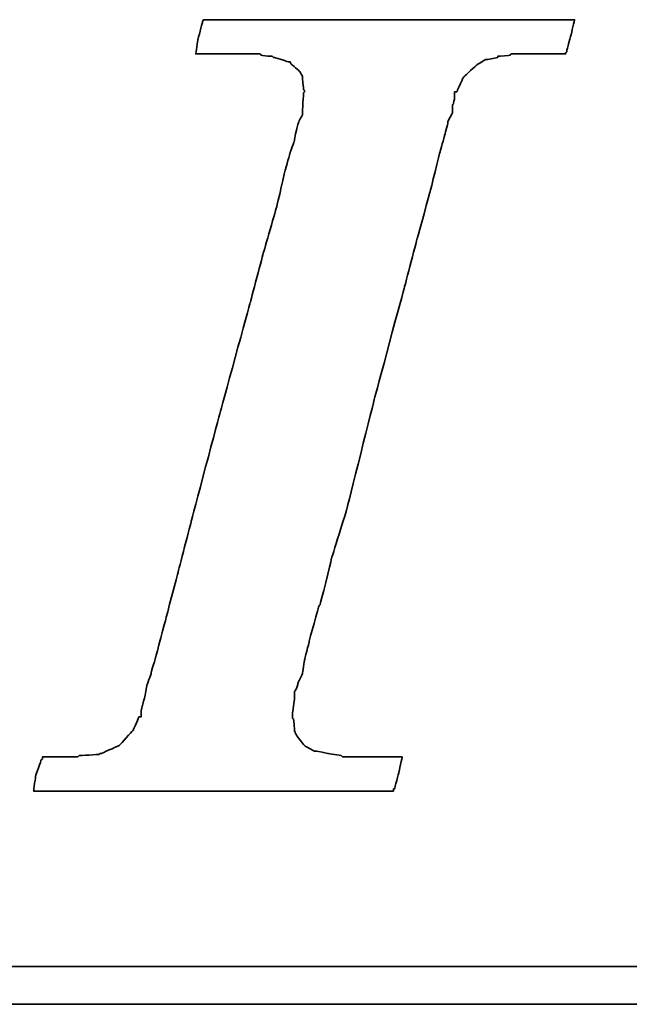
# Model space of a CAD drawing. Extents: x 15 to 126, y 28 to 89.
# Tile 26 of 45: x 90.09 to 91.22, y 62.99 to 64.8. Entities that reach past the tile are written whole.
import ezdxf

# ---------------------------------------------------------------- set-up
doc = ezdxf.new("R2010")
doc.units = 0
doc.header["$MEASUREMENT"] = 0
doc.layers.add('DIM', color=4, linetype='CONTINUOUS')
doc.layers.add('layer 1', color=7, linetype='CONTINUOUS')

# ---------------------------------------------------------------- blocks, each defined once
blk = doc.blocks.new('TBI MOTION logo(完整正式版)')
at = {"layer": 'layer 1', "color": 22, "lineweight": 35}
for points, knots in [([(-40.59125, -7.94375), (-40.59125, -7.94375), (-40.97375, -7.94375), (-40.97375, -7.94375), (-40.97375, -7.94375), (-40.97375, -7.94375), (-41.38125, -7.94375), (-41.38125, -7.94375), (-41.38125, -7.94375), (-41.38125, -7.94375), (-41.54875, -7.94375), (-41.54875, -7.94375), (-41.54875, -7.94375), (-41.54875, -7.94375), (-41.59875, -7.94375), (-41.59875, -7.94375), (-41.59875, -7.94375), (-41.59875, -7.94375), (-41.88375, -7.94375), (-41.88375, -7.94375), (-41.88375, -7.94375), (-41.88375, -7.94375), (-41.90875, -7.91875), (-41.90875, -7.91875), (-41.90875, -7.91875), (-41.90875, -7.91875), (-42.19875, -7.87125), (-42.19875, -7.87125), (-42.19875, -7.87125), (-42.19875, -7.87125), (-42.43875, -7.82375), (-42.43875, -7.82375), (-42.43875, -7.82375), (-42.43875, -7.82375), (-42.45875, -7.82375), (-42.45875, -7.82375), (-42.45875, -7.82375), (-42.45875, -7.82375), (-42.48625, -7.82375), (-42.48625, -7.82375), (-42.48625, -7.82375), (-42.48625, -7.82375), (-42.67625, -7.72375), (-42.67625, -7.72375), (-42.67625, -7.72375), (-42.67625, -7.72375), (-42.70125, -7.70375), (-42.70125, -7.70375), (-42.70125, -7.70375), (-42.70125, -7.70375), (-42.72375, -7.67875), (-42.72375, -7.67875), (-42.72375, -7.67875), (-42.72375, -7.67875), (-42.86875, -7.48875), (-42.86875, -7.48875), (-42.86875, -7.48875), (-42.86875, -7.48875), (-42.89375, -7.43875), (-42.89375, -7.43875), (-42.89375, -7.43875), (-42.89375, -7.43875), (-42.91875, -7.38875), (-42.91875, -7.38875), (-42.91875, -7.38875), (-42.91875, -7.38875), (-42.93875, -7.12875), (-42.93875, -7.12875), (-42.93875, -7.12875), (-42.93875, -7.12875), (-42.96375, -7.10375), (-42.96375, -7.10375), (-42.96375, -7.10375), (-42.96375, -7.10375), (-42.96375, -7.05375), (-42.96375, -7.05375), (-42.96375, -7.05375), (-42.96375, -7.05375), (-42.96375, -7.00875), (-42.96375, -7.00875), (-42.96375, -7.00875), (-42.96375, -7.00875), (-42.91875, -6.69625), (-42.91875, -6.69625), (-42.91875, -6.69625), (-42.91875, -6.69625), (-42.91875, -6.62375), (-42.91875, -6.62375), (-42.91875, -6.62375), (-42.91875, -6.62375), (-42.91875, -6.59625), (-42.91875, -6.59625), (-42.91875, -6.59625), (-42.91875, -6.59625), (-42.91875, -6.57375), (-42.91875, -6.57375), (-42.91875, -6.57375), (-42.91875, -6.57375), (-42.91875, -6.52875), (-42.91875, -6.52875), (-42.91875, -6.52875), (-42.91875, -6.52875), (-42.89375, -6.50375), (-42.89375, -6.50375), (-42.89375, -6.50375), (-42.89375, -6.50375), (-42.84375, -6.38375), (-42.84375, -6.38375), (-42.84375, -6.38375), (-42.84375, -6.38375), (-42.84375, -6.35875), (-42.84375, -6.35875), (-42.84375, -6.35875), (-42.84375, -6.35875), (-42.74625, -6.14375), (-42.74625, -6.14375), (-42.74625, -6.14375), (-42.74625, -6.14375), (-42.70125, -5.85375), (-42.70125, -5.85375), (-42.70125, -5.85375), (-42.70125, -5.85375), (-42.60375, -5.47125), (-42.60375, -5.47125), (-42.60375, -5.47125), (-42.60375, -5.47125), (-42.60375, -5.44875), (-42.60375, -5.44875), (-42.60375, -5.44875), (-42.60375, -5.44875), (-42.38875, -4.67875), (-42.38875, -4.67875), (-42.38875, -4.67875), (-42.38875, -4.67875), (-42.36375, -4.65375), (-42.36375, -4.65375), (-42.36375, -4.65375), (-42.36375, -4.65375), (-42.12375, -3.69625), (-42.12375, -3.69625), (-42.12375, -3.69625), (-42.12375, -3.69625), (-42.12375, -3.67374), (-42.12375, -3.67374), (-42.12375, -3.67374), (-42.12375, -3.67374), (-41.78875, -2.59374), (-41.78875, -2.59374), (-41.78875, -2.59374), (-41.78875, -2.59374), (-41.18875, -0.19375), (-41.18875, -0.19375), (-41.18875, -0.19375), (-41.18875, -0.19375), (-40.54375, 2.20624), (-40.54375, 2.20624), (-40.54375, 2.20624), (-40.54375, 2.20624), (-40.25375, 3.30875), (-40.25375, 3.30875), (-40.25375, 3.30875), (-40.25375, 3.30875), (-39.98875, 4.27125), (-39.98875, 4.27125), (-39.98875, 4.27125), (-39.98875, 4.27125), (-39.77375, 5.13125), (-39.77375, 5.13125), (-39.77375, 5.13125), (-39.77375, 5.13125), (-39.67875, 5.47125), (-39.67875, 5.47125), (-39.67875, 5.47125), (-39.67875, 5.47125), (-39.60375, 5.75625), (-39.60375, 5.75625), (-39.60375, 5.75625), (-39.60375, 5.75625), (-39.60375, 5.78125), (-39.60375, 5.78125), (-39.60375, 5.78125), (-39.60375, 5.78125), (-39.50875, 5.97125), (-39.50875, 5.97125), (-39.50875, 5.97125), (-39.50875, 5.97125), (-39.50875, 6.13875), (-39.50875, 6.13875), (-39.50875, 6.13875), (-39.50875, 6.13875), (-39.48625, 6.16625), (-39.48625, 6.16625), (-39.48625, 6.16625), (-39.48625, 6.16625), (-39.46125, 6.28625), (-39.46125, 6.28625), (-39.46125, 6.28625), (-39.46125, 6.28625), (-39.46125, 6.42625), (-39.46125, 6.42625), (-39.46125, 6.42625), (-39.46125, 6.42625), (-39.41375, 6.42625), (-39.41375, 6.42625), (-39.41375, 6.42625), (-39.41375, 6.42625), (-39.29375, 6.69125), (-39.29375, 6.69125), (-39.29375, 6.69125), (-39.29375, 6.69125), (-39.26875, 6.74125), (-39.26875, 6.74125), (-39.26875, 6.74125), (-39.26875, 6.74125), (-39.24375, 6.76625), (-39.24375, 6.76625), (-39.24375, 6.76625), (-39.24375, 6.76625), (-38.98375, 7.00624), (-38.98375, 7.00624), (-38.98375, 7.00624), (-38.98375, 7.00624), (-38.95625, 7.02624), (-38.95625, 7.02624), (-38.95625, 7.02624), (-38.95625, 7.02624), (-38.78875, 7.12624), (-38.78875, 7.12624), (-38.78875, 7.12624), (-38.78875, 7.12624), (-38.76375, 7.12624), (-38.76375, 7.12624), (-38.76375, 7.12624), (-38.76375, 7.12624), (-38.74375, 7.12624), (-38.74375, 7.12624), (-38.74375, 7.12624), (-38.74375, 7.12624), (-38.52875, 7.17125), (-38.52875, 7.17125), (-38.52875, 7.17125), (-38.52875, 7.17125), (-38.52875, 7.19624), (-38.52875, 7.19624), (-38.52875, 7.19624), (-38.52875, 7.19624), (-38.50375, 7.19624), (-38.50375, 7.19624), (-38.50375, 7.19624), (-38.50375, 7.19624), (-38.26125, 7.21875), (-38.26125, 7.21875), (-38.26125, 7.21875), (-38.26125, 7.21875), (-38.23875, 7.24624), (-38.23875, 7.24624), (-38.23875, 7.24624), (-38.23875, 7.24624), (-38.21625, 7.24624), (-38.21625, 7.24624), (-38.21625, 7.24624), (-38.21625, 7.24624), (-38.18875, 7.24624), (-38.18875, 7.24624), (-38.18875, 7.24624), (-38.18875, 7.24624), (-37.90375, 7.24624), (-37.90375, 7.24624), (-37.90375, 7.24624), (-37.90375, 7.24624), (-37.85375, 7.24624), (-37.85375, 7.24624), (-37.85375, 7.24624), (-37.85375, 7.24624), (-37.75875, 7.24624), (-37.75875, 7.24624), (-37.75875, 7.24624), (-37.75875, 7.24624), (-37.42375, 7.24624), (-37.42375, 7.24624), (-37.42375, 7.24624), (-37.42375, 7.24624), (-37.08875, 7.24624), (-37.08875, 7.24624), (-37.08875, 7.24624), (-37.08875, 7.24624), (-37.06375, 7.24624), (-37.06375, 7.24624), (-37.06375, 7.24624), (-37.06375, 7.24624), (-37.06375, 7.26624), (-37.06375, 7.26624), (-37.06375, 7.26624), (-37.06375, 7.26624), (-37.03875, 7.29125), (-37.03875, 7.29125), (-37.03875, 7.29125), (-37.03875, 7.29125), (-37.03875, 7.31625), (-37.03875, 7.31625), (-37.03875, 7.31625), (-37.03875, 7.31625), (-36.94125, 7.67625), (-36.94125, 7.67625), (-36.94125, 7.67625), (-36.94125, 7.67625), (-36.86875, 7.98625), (-36.86875, 7.98625), (-36.86875, 7.98625), (-36.86875, 7.98625), (-36.98875, 7.98625), (-36.98875, 7.98625), (-36.98875, 7.98625), (-36.98875, 7.98625), (-37.42375, 7.98625), (-37.42375, 7.98625), (-37.42375, 7.98625), (-37.42375, 7.98625), (-37.94875, 7.98625), (-37.94875, 7.98625), (-37.94875, 7.98625), (-37.94875, 7.98625), (-38.57375, 7.98625), (-38.57375, 7.98625), (-38.57375, 7.98625), (-38.57375, 7.98625), (-39.29375, 7.98625), (-39.29375, 7.98625), (-39.29375, 7.98625), (-39.29375, 7.98625), (-40.82875, 7.98625), (-40.82875, 7.98625), (-40.82875, 7.98625), (-40.82875, 7.98625), (-42.36375, 7.98625), (-42.36375, 7.98625), (-42.36375, 7.98625), (-42.36375, 7.98625), (-43.08375, 7.98625), (-43.08375, 7.98625), (-43.08375, 7.98625), (-43.08375, 7.98625), (-43.70875, 7.98625), (-43.70875, 7.98625), (-43.70875, 7.98625), (-43.70875, 7.98625), (-44.23375, 7.98625), (-44.23375, 7.98625), (-44.23375, 7.98625), (-44.23375, 7.98625), (-44.66875, 7.98625), (-44.66875, 7.98625), (-44.66875, 7.98625), (-44.66875, 7.98625), (-44.88375, 7.98625), (-44.88375, 7.98625), (-44.88375, 7.98625), (-44.88375, 7.98625), (-44.90875, 7.94125), (-44.90875, 7.94125), (-44.90875, 7.94125), (-44.90875, 7.94125), (-44.90875, 7.91625), (-44.90875, 7.91625), (-44.90875, 7.91625), (-44.90875, 7.91625), (-45.00375, 7.55625), (-45.00375, 7.55625), (-45.00375, 7.55625), (-45.00375, 7.55625), (-45.05375, 7.24624), (-45.05375, 7.24624), (-45.05375, 7.24624), (-45.05375, 7.24624), (-44.61875, 7.24624), (-44.61875, 7.24624), (-44.61875, 7.24624), (-44.61875, 7.24624), (-44.11375, 7.24624), (-44.11375, 7.24624), (-44.11375, 7.24624), (-44.11375, 7.24624), (-43.99375, 7.24624), (-43.99375, 7.24624), (-43.99375, 7.24624), (-43.99375, 7.24624), (-43.94625, 7.24624), (-43.94625, 7.24624), (-43.94625, 7.24624), (-43.94625, 7.24624), (-43.92374, 7.24624), (-43.92374, 7.24624), (-43.92374, 7.24624), (-43.92374, 7.24624), (-43.65875, 7.24624), (-43.65875, 7.24624), (-43.65875, 7.24624), (-43.65875, 7.24624), (-43.63875, 7.21875), (-43.63875, 7.21875), (-43.63875, 7.21875), (-43.63875, 7.21875), (-43.46875, 7.19624), (-43.46875, 7.19624), (-43.46875, 7.19624), (-43.46875, 7.19624), (-43.39875, 7.19624), (-43.39875, 7.19624), (-43.39875, 7.19624), (-43.39875, 7.19624), (-43.37125, 7.17125), (-43.37125, 7.17125), (-43.37125, 7.17125), (-43.37125, 7.17125), (-43.34875, 7.17125), (-43.34875, 7.17125), (-43.34875, 7.17125), (-43.34875, 7.17125), (-43.20375, 7.12624), (-43.20375, 7.12624), (-43.20375, 7.12624), (-43.20375, 7.12624), (-43.05875, 7.07624), (-43.05875, 7.07624), (-43.05875, 7.07624), (-43.05875, 7.07624), (-43.01375, 7.07624), (-43.01375, 7.07624), (-43.01375, 7.07624), (-43.01375, 7.07624), (-42.98875, 7.02624), (-42.98875, 7.02624), (-42.98875, 7.02624), (-42.98875, 7.02624), (-42.79875, 6.86125), (-42.79875, 6.86125), (-42.79875, 6.86125), (-42.79875, 6.86125), (-42.77375, 6.81125), (-42.77375, 6.81125), (-42.77375, 6.81125), (-42.77375, 6.81125), (-42.74625, 6.76625), (-42.74625, 6.76625), (-42.74625, 6.76625), (-42.74625, 6.76625), (-42.72375, 6.47625), (-42.72375, 6.47625), (-42.72375, 6.47625), (-42.72375, 6.47625), (-42.70125, 6.45124), (-42.70125, 6.45124), (-42.70125, 6.45124), (-42.70125, 6.45124), (-42.70125, 6.42625), (-42.70125, 6.42625), (-42.70125, 6.42625), (-42.70125, 6.42625), (-42.72375, 6.40625), (-42.72375, 6.40625), (-42.72375, 6.40625), (-42.72375, 6.40625), (-42.74625, 5.97125), (-42.74625, 5.97125), (-42.74625, 5.97125), (-42.74625, 5.97125), (-42.74625, 5.94625), (-42.74625, 5.94625), (-42.74625, 5.94625), (-42.74625, 5.94625), (-42.74625, 5.92625), (-42.74625, 5.92625), (-42.74625, 5.92625), (-42.74625, 5.92625), (-42.77375, 5.87625), (-42.77375, 5.87625), (-42.77375, 5.87625), (-42.77375, 5.87625), (-42.81875, 5.80625), (-42.81875, 5.80625), (-42.81875, 5.80625), (-42.81875, 5.80625), (-42.86875, 5.63625), (-42.86875, 5.63625), (-42.86875, 5.63625), (-42.86875, 5.63625), (-42.91875, 5.39625), (-42.91875, 5.39625), (-42.91875, 5.39625), (-42.91875, 5.39625), (-42.91875, 5.37124), (-42.91875, 5.37124), (-42.91875, 5.37124), (-42.91875, 5.37124), (-43.01375, 5.10874), (-43.01375, 5.10874), (-43.01375, 5.10874), (-43.01375, 5.10874), (-43.10875, 4.77124), (-43.10875, 4.77124), (-43.10875, 4.77124), (-43.10875, 4.77124), (-43.29875, 3.95625), (-43.29875, 3.95625), (-43.29875, 3.95625), (-43.29875, 3.95625), (-43.58875, 2.95125), (-43.58875, 2.95125), (-43.58875, 2.95125), (-43.58875, 2.95125), (-43.87375, 1.87125), (-43.87375, 1.87125), (-43.87375, 1.87125), (-43.87375, 1.87125), (-44.52625, -0.50374), (-44.52625, -0.50374), (-44.52625, -0.50374), (-44.52625, -0.50374), (-45.14875, -2.85375), (-45.14875, -2.85375), (-45.14875, -2.85375), (-45.14875, -2.85375), (-45.43375, -3.95875), (-45.43375, -3.95875), (-45.43375, -3.95875), (-45.43375, -3.95875), (-45.69875, -4.96875), (-45.69875, -4.96875), (-45.69875, -4.96875), (-45.69875, -4.96875), (-45.91375, -5.78375), (-45.91375, -5.78375), (-45.91375, -5.78375), (-45.91375, -5.78375), (-46.01375, -6.11875), (-46.01375, -6.11875), (-46.01375, -6.11875), (-46.01375, -6.11875), (-46.01375, -6.14375), (-46.01375, -6.14375), (-46.01375, -6.14375), (-46.01375, -6.14375), (-46.10875, -6.40875), (-46.10875, -6.40875), (-46.10875, -6.40875), (-46.10875, -6.40875), (-46.15375, -6.64875), (-46.15375, -6.64875), (-46.15375, -6.64875), (-46.15375, -6.64875), (-46.20375, -6.83875), (-46.20375, -6.83875), (-46.20375, -6.83875), (-46.20375, -6.83875), (-46.22875, -6.93375), (-46.22875, -6.93375), (-46.22875, -6.93375), (-46.22875, -6.93375), (-46.22875, -7.07875), (-46.22875, -7.07875), (-46.22875, -7.07875), (-46.22875, -7.07875), (-46.27375, -7.07875), (-46.27375, -7.07875), (-46.27375, -7.07875), (-46.27375, -7.07875), (-46.39375, -7.34375), (-46.39375, -7.34375), (-46.39375, -7.34375), (-46.39375, -7.34375), (-46.39375, -7.36875), (-46.39375, -7.36875), (-46.39375, -7.36875), (-46.39375, -7.36875), (-46.42125, -7.38875), (-46.42125, -7.38875), (-46.42125, -7.38875), (-46.42125, -7.38875), (-46.68375, -7.67875), (-46.68375, -7.67875), (-46.68375, -7.67875), (-46.68375, -7.67875), (-46.70875, -7.70375), (-46.70875, -7.70375), (-46.70875, -7.70375), (-46.70875, -7.70375), (-46.75375, -7.72375), (-46.75375, -7.72375), (-46.75375, -7.72375), (-46.75375, -7.72375), (-47.08875, -7.87125), (-47.08875, -7.87125), (-47.08875, -7.87125), (-47.08875, -7.87125), (-47.11625, -7.87125), (-47.11625, -7.87125), (-47.11625, -7.87125), (-47.11625, -7.87125), (-47.13875, -7.89375), (-47.13875, -7.89375), (-47.13875, -7.89375), (-47.13875, -7.89375), (-47.56875, -7.91875), (-47.56875, -7.91875), (-47.56875, -7.91875), (-47.56875, -7.91875), (-47.59625, -7.94375), (-47.59625, -7.94375), (-47.59625, -7.94375), (-47.59625, -7.94375), (-47.64375, -7.94375), (-47.64375, -7.94375), (-47.64375, -7.94375), (-47.64375, -7.94375), (-47.73625, -7.94375), (-47.73625, -7.94375), (-47.73625, -7.94375), (-47.73625, -7.94375), (-48.07375, -7.94375), (-48.07375, -7.94375), (-48.07375, -7.94375), (-48.07375, -7.94375), (-48.36125, -7.94375), (-48.36125, -7.94375), (-48.36125, -7.94375), (-48.36125, -7.94375), (-48.36125, -7.96625), (-48.36125, -7.96625), (-48.36125, -7.96625), (-48.36125, -7.96625), (-48.36125, -7.99125), (-48.36125, -7.99125), (-48.36125, -7.99125), (-48.36125, -7.99125), (-48.38875, -8.01375), (-48.38875, -8.01375), (-48.38875, -8.01375), (-48.38875, -8.01375), (-48.50875, -8.34875), (-48.50875, -8.34875), (-48.50875, -8.34875), (-48.50875, -8.34875), (-48.55375, -8.68625), (-48.55375, -8.68625), (-48.55375, -8.68625), (-48.55375, -8.68625), (-48.45875, -8.68625), (-48.45875, -8.68625), (-48.45875, -8.68625), (-48.45875, -8.68625), (-48.07375, -8.68625), (-48.07375, -8.68625), (-48.07375, -8.68625), (-48.07375, -8.68625), (-47.52375, -8.68625), (-47.52375, -8.68625), (-47.52375, -8.68625), (-47.52375, -8.68625), (-46.92375, -8.68625), (-46.92375, -8.68625), (-46.92375, -8.68625), (-46.92375, -8.68625), (-46.25375, -8.68625), (-46.25375, -8.68625), (-46.25375, -8.68625), (-46.25375, -8.68625), (-46.20375, -8.68625), (-46.20375, -8.68625), (-46.20375, -8.68625), (-46.20375, -8.68625), (-44.71375, -8.68625), (-44.71375, -8.68625), (-44.71375, -8.68625), (-44.71375, -8.68625), (-43.22875, -8.68625), (-43.22875, -8.68625), (-43.22875, -8.68625), (-43.22875, -8.68625), (-42.55875, -8.68625), (-42.55875, -8.68625), (-42.55875, -8.68625), (-42.55875, -8.68625), (-42.50875, -8.68625), (-42.50875, -8.68625), (-42.50875, -8.68625), (-42.50875, -8.68625), (-41.93375, -8.68625), (-41.93375, -8.68625), (-41.93375, -8.68625), (-41.93375, -8.68625), (-41.38125, -8.68625), (-41.38125, -8.68625), (-41.38125, -8.68625), (-41.38125, -8.68625), (-40.97375, -8.68625), (-40.97375, -8.68625), (-40.97375, -8.68625), (-40.97375, -8.68625), (-40.78125, -8.68625), (-40.78125, -8.68625), (-40.78125, -8.68625), (-40.78125, -8.68625), (-40.78125, -8.63875), (-40.78125, -8.63875), (-40.78125, -8.63875), (-40.78125, -8.63875), (-40.75875, -8.63875), (-40.75875, -8.63875), (-40.75875, -8.63875), (-40.75875, -8.63875), (-40.66375, -8.27875), (-40.66375, -8.27875), (-40.66375, -8.27875), (-40.66375, -8.27875), (-40.59125, -7.94375), (-40.59125, -7.94375)], [0, 0, 0, 0, 0.00558659, 0.00558659, 0.00558659, 0.0055866, 0.01117318, 0.01117318, 0.01117318, 0.01117319, 0.01675978, 0.01675978, 0.01675978, 0.01675979, 0.02234637, 0.02234637, 0.02234637, 0.02234638, 0.02793296, 0.02793296, 0.02793296, 0.02793297, 0.03351955, 0.03351955, 0.03351955, 0.03351956, 0.03910615, 0.03910615, 0.03910615, 0.03910616, 0.04469274, 0.04469274, 0.04469274, 0.04469275, 0.05027933, 0.05027933, 0.05027933, 0.05027934, 0.05586592, 0.05586592, 0.05586592, 0.05586593, 0.06145251, 0.06145251, 0.06145251, 0.06145252, 0.06703911, 0.06703911, 0.06703911, 0.06703912, 0.0726257, 0.0726257, 0.0726257, 0.07262571, 0.07821229, 0.07821229, 0.07821229, 0.0782123, 0.08379888, 0.08379888, 0.08379888, 0.08379889, 0.08938547, 0.08938547, 0.08938547, 0.08938548, 0.09497207, 0.09497207, 0.09497207, 0.09497208, 0.10055866, 0.10055866, 0.10055866, 0.10055867, 0.10614525, 0.10614525, 0.10614525, 0.10614526, 0.11173184, 0.11173184, 0.11173184, 0.11173185, 0.11731844, 0.11731844, 0.11731844, 0.11731845, 0.12290503, 0.12290503, 0.12290503, 0.12290504, 0.12849162, 0.12849162, 0.12849162, 0.12849163, 0.13407821, 0.13407821, 0.13407821, 0.13407822, 0.1396648, 0.1396648, 0.1396648, 0.13966481, 0.1452514, 0.1452514, 0.1452514, 0.14525141, 0.15083799, 0.15083799, 0.15083799, 0.150838, 0.15642458, 0.15642458, 0.15642458, 0.15642459, 0.16201117, 0.16201117, 0.16201117, 0.16201118, 0.16759777, 0.16759777, 0.16759777, 0.16759778, 0.17318436, 0.17318436, 0.17318436, 0.17318437, 0.17877095, 0.17877095, 0.17877095, 0.17877096, 0.18435754, 0.18435754, 0.18435754, 0.18435755, 0.18994413, 0.18994413, 0.18994413, 0.18994414, 0.19553073, 0.19553073, 0.19553073, 0.19553074, 0.20111732, 0.20111732, 0.20111732, 0.20111733, 0.20670391, 0.20670391, 0.20670391, 0.20670392, 0.2122905, 0.2122905, 0.2122905, 0.21229051, 0.21787709, 0.21787709, 0.21787709, 0.2178771, 0.22346369, 0.22346369, 0.22346369, 0.2234637, 0.22905028, 0.22905028, 0.22905028, 0.22905029, 0.23463687, 0.23463687, 0.23463687, 0.23463688, 0.24022346, 0.24022346, 0.24022346, 0.24022347, 0.24581006, 0.24581006, 0.24581006, 0.24581007, 0.25139665, 0.25139665, 0.25139665, 0.25139666, 0.25698324, 0.25698324, 0.25698324, 0.25698325, 0.26256983, 0.26256983, 0.26256983, 0.26256984, 0.26815642, 0.26815642, 0.26815642, 0.26815643, 0.27374302, 0.27374302, 0.27374302, 0.27374303, 0.27932961, 0.27932961, 0.27932961, 0.27932962, 0.2849162, 0.2849162, 0.2849162, 0.28491621, 0.29050279, 0.29050279, 0.29050279, 0.2905028, 0.29608939, 0.29608939, 0.29608939, 0.2960894, 0.30167598, 0.30167598, 0.30167598, 0.30167599, 0.30726257, 0.30726257, 0.30726257, 0.30726258, 0.31284916, 0.31284916, 0.31284916, 0.31284917, 0.31843575, 0.31843575, 0.31843575, 0.31843576, 0.32402235, 0.32402235, 0.32402235, 0.32402236, 0.32960894, 0.32960894, 0.32960894, 0.32960895, 0.33519553, 0.33519553, 0.33519553, 0.33519554, 0.34078212, 0.34078212, 0.34078212, 0.34078213, 0.34636872, 0.34636872, 0.34636872, 0.34636873, 0.35195531, 0.35195531, 0.35195531, 0.35195532, 0.3575419, 0.3575419, 0.3575419, 0.35754191, 0.36312849, 0.36312849, 0.36312849, 0.3631285, 0.36871508, 0.36871508, 0.36871508, 0.36871509, 0.37430168, 0.37430168, 0.37430168, 0.37430169, 0.37988827, 0.37988827, 0.37988827, 0.37988828, 0.38547486, 0.38547486, 0.38547486, 0.38547487, 0.39106145, 0.39106145, 0.39106145, 0.39106146, 0.39664804, 0.39664804, 0.39664804, 0.39664805, 0.40223464, 0.40223464, 0.40223464, 0.40223465, 0.40782123, 0.40782123, 0.40782123, 0.40782124, 0.41340782, 0.41340782, 0.41340782, 0.41340783, 0.41899441, 0.41899441, 0.41899441, 0.41899442, 0.42458101, 0.42458101, 0.42458101, 0.42458102, 0.4301676, 0.4301676, 0.4301676, 0.43016761, 0.43575419, 0.43575419, 0.43575419, 0.4357542, 0.44134078, 0.44134078, 0.44134078, 0.44134079, 0.44692737, 0.44692737, 0.44692737, 0.44692738, 0.45251397, 0.45251397, 0.45251397, 0.45251398, 0.45810056, 0.45810056, 0.45810056, 0.45810057, 0.46368715, 0.46368715, 0.46368715, 0.46368716, 0.46927374, 0.46927374, 0.46927374, 0.46927375, 0.47486034, 0.47486034, 0.47486034, 0.47486035, 0.48044693, 0.48044693, 0.48044693, 0.48044694, 0.48603352, 0.48603352, 0.48603352, 0.48603353, 0.49162011, 0.49162011, 0.49162011, 0.49162012, 0.4972067, 0.4972067, 0.4972067, 0.49720671, 0.5027933, 0.5027933, 0.5027933, 0.50279331, 0.50837989, 0.50837989, 0.50837989, 0.5083799, 0.51396648, 0.51396648, 0.51396648, 0.51396649, 0.51955307, 0.51955307, 0.51955307, 0.51955308, 0.52513966, 0.52513966, 0.52513966, 0.52513967, 0.53072626, 0.53072626, 0.53072626, 0.53072627, 0.53631285, 0.53631285, 0.53631285, 0.53631286, 0.54189944, 0.54189944, 0.54189944, 0.54189945, 0.54748603, 0.54748603, 0.54748603, 0.54748604, 0.55307263, 0.55307263, 0.55307263, 0.55307264, 0.55865922, 0.55865922, 0.55865922, 0.55865923, 0.56424581, 0.56424581, 0.56424581, 0.56424582, 0.5698324, 0.5698324, 0.5698324, 0.56983241, 0.57541899, 0.57541899, 0.57541899, 0.575419, 0.58100559, 0.58100559, 0.58100559, 0.5810056, 0.58659218, 0.58659218, 0.58659218, 0.58659219, 0.59217877, 0.59217877, 0.59217877, 0.59217878, 0.59776536, 0.59776536, 0.59776536, 0.59776537, 0.60335196, 0.60335196, 0.60335196, 0.60335197, 0.60893855, 0.60893855, 0.60893855, 0.60893856, 0.61452514, 0.61452514, 0.61452514, 0.61452515, 0.62011173, 0.62011173, 0.62011173, 0.62011174, 0.62569832, 0.62569832, 0.62569832, 0.62569833, 0.63128492, 0.63128492, 0.63128492, 0.63128493, 0.63687151, 0.63687151, 0.63687151, 0.63687152, 0.6424581, 0.6424581, 0.6424581, 0.64245811, 0.64804469, 0.64804469, 0.64804469, 0.6480447, 0.65363128, 0.65363128, 0.65363128, 0.65363129, 0.65921788, 0.65921788, 0.65921788, 0.65921789, 0.66480447, 0.66480447, 0.66480447, 0.66480448, 0.67039106, 0.67039106, 0.67039106, 0.67039107, 0.67597765, 0.67597765, 0.67597765, 0.67597766, 0.68156425, 0.68156425, 0.68156425, 0.68156426, 0.68715084, 0.68715084, 0.68715084, 0.68715085, 0.69273743, 0.69273743, 0.69273743, 0.69273744, 0.69832402, 0.69832402, 0.69832402, 0.69832403, 0.70391061, 0.70391061, 0.70391061, 0.70391062, 0.70949721, 0.70949721, 0.70949721, 0.70949722, 0.7150838, 0.7150838, 0.7150838, 0.71508381, 0.72067039, 0.72067039, 0.72067039, 0.7206704, 0.72625698, 0.72625698, 0.72625698, 0.72625699, 0.73184358, 0.73184358, 0.73184358, 0.73184359, 0.73743017, 0.73743017, 0.73743017, 0.73743018, 0.74301676, 0.74301676, 0.74301676, 0.74301677, 0.74860335, 0.74860335, 0.74860335, 0.74860336, 0.75418994, 0.75418994, 0.75418994, 0.75418995, 0.75977654, 0.75977654, 0.75977654, 0.75977655, 0.76536313, 0.76536313, 0.76536313, 0.76536314, 0.77094972, 0.77094972, 0.77094972, 0.77094973, 0.77653631, 0.77653631, 0.77653631, 0.77653632, 0.78212291, 0.78212291, 0.78212291, 0.78212292, 0.7877095, 0.7877095, 0.7877095, 0.78770951, 0.79329609, 0.79329609, 0.79329609, 0.7932961, 0.79888268, 0.79888268, 0.79888268, 0.79888269, 0.80446927, 0.80446927, 0.80446927, 0.80446928, 0.81005587, 0.81005587, 0.81005587, 0.81005588, 0.81564246, 0.81564246, 0.81564246, 0.81564247, 0.82122905, 0.82122905, 0.82122905, 0.82122906, 0.82681564, 0.82681564, 0.82681564, 0.82681565, 0.83240223, 0.83240223, 0.83240223, 0.83240224, 0.83798883, 0.83798883, 0.83798883, 0.83798884, 0.84357542, 0.84357542, 0.84357542, 0.84357543, 0.84916201, 0.84916201, 0.84916201, 0.84916202, 0.8547486, 0.8547486, 0.8547486, 0.85474861, 0.8603352, 0.8603352, 0.8603352, 0.86033521, 0.86592179, 0.86592179, 0.86592179, 0.8659218, 0.87150838, 0.87150838, 0.87150838, 0.87150839, 0.87709497, 0.87709497, 0.87709497, 0.87709498, 0.88268156, 0.88268156, 0.88268156, 0.88268157, 0.88826816, 0.88826816, 0.88826816, 0.88826817, 0.89385475, 0.89385475, 0.89385475, 0.89385476, 0.89944134, 0.89944134, 0.89944134, 0.89944135, 0.90502793, 0.90502793, 0.90502793, 0.90502794, 0.91061453, 0.91061453, 0.91061453, 0.91061454, 0.91620112, 0.91620112, 0.91620112, 0.91620113, 0.92178771, 0.92178771, 0.92178771, 0.92178772, 0.9273743, 0.9273743, 0.9273743, 0.92737431, 0.93296089, 0.93296089, 0.93296089, 0.9329609, 0.93854749, 0.93854749, 0.93854749, 0.9385475, 0.94413408, 0.94413408, 0.94413408, 0.94413409, 0.94972067, 0.94972067, 0.94972067, 0.94972068, 0.95530726, 0.95530726, 0.95530726, 0.95530727, 0.96089385, 0.96089385, 0.96089385, 0.96089386, 0.96648045, 0.96648045, 0.96648045, 0.96648046, 0.97206704, 0.97206704, 0.97206704, 0.97206705, 0.97765363, 0.97765363, 0.97765363, 0.97765364, 0.98324022, 0.98324022, 0.98324022, 0.98324023, 0.98882682, 0.98882682, 0.98882682, 0.98882683, 0.99441341, 0.99441341, 0.99441341, 0.99441342, 1, 1, 1, 1]), ([(75.90875, -9.47875), (75.90875, -9.47875), (75.90875, -12.28625), (75.90875, -12.28625), (75.90875, -12.28625), (75.90875, -12.28625), (75.90875, -12.47875), (75.90875, -12.47875), (75.90875, -12.47875), (75.90875, -12.47875), (75.71625, -12.47875), (75.71625, -12.47875), (75.71625, -12.47875), (75.71625, -12.47875), (-88.32875, -12.47875), (-88.32875, -12.47875), (-88.32875, -12.47875), (-88.32875, -12.47875), (-88.32875, -13.29375), (-88.32875, -13.29375), (-88.32875, -13.29375), (-88.32875, -13.29375), (82.89125, -13.29375), (82.89125, -13.29375), (82.89125, -13.29375), (82.89125, -13.29375), (75.90875, -9.47875), (75.90875, -9.47875)], [0, 0, 0, 0, 0.14285714, 0.14285714, 0.14285714, 0.14285715, 0.28571429, 0.28571429, 0.28571429, 0.2857143, 0.42857143, 0.42857143, 0.42857143, 0.42857144, 0.57142857, 0.57142857, 0.57142857, 0.57142858, 0.71428571, 0.71428571, 0.71428571, 0.71428572, 0.85714286, 0.85714286, 0.85714286, 0.85714287, 1, 1, 1, 1])]:
    blk.add_open_spline(points, degree=3, knots=knots, dxfattribs=at)

msp = doc.modelspace()

# ---------------------------------------------------------------- block references
at = {"layer": 'DIM', "color": 0, "xscale": 0.0851363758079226, "yscale": 0.0851363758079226, "zscale": 0.0851363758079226}
msp.add_blockref('TBI MOTION logo(完整正式版)', (94.2541, 64.1192), dxfattribs=at)

doc.saveas('drawing.dxf')
